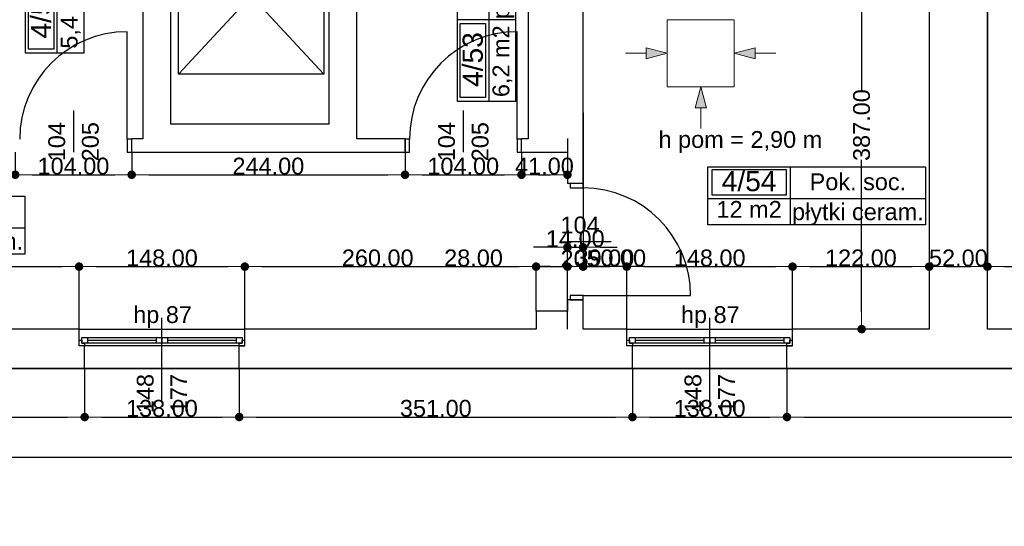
# Model space of a CAD drawing. Header units: millimetres. Extents: x -175445 to -20415, y -559200 to 231527.
# Tile 116 of 256: x -94558 to -85768, y -180731 to -176209. Entities that reach past the tile are written whole.
import ezdxf
from ezdxf.enums import TextEntityAlignment as Align

# ---------------------------------------------------------------- set-up
doc = ezdxf.new("R2010")
doc.units = ezdxf.units.MM
doc.header["$MEASUREMENT"] = 0
for name, color, linetype in [('Drzwi', 7, 'Continuous'), ('Linia', 7, 'Continuous'), ('Obiekt', 7, 'Continuous'), ('Okno', 7, 'Continuous'), ('Polilinia', 7, 'Continuous'), ('Strefa', 9, 'Continuous'), ('Strop', 7, 'Continuous'), ('Słup', 7, 'Continuous'), ('Tekst', 7, 'Continuous'), ('Wymiary', 9, 'Continuous'), ('Ściana', 7, 'Continuous')]:
    doc.layers.add(name, color=color, linetype=linetype)
doc.styles.add('Arial', font='txt')
doc.styles.add('Times new roman', font='txt')
doc.dimstyles.new('GENERATED_STYLE__1', dxfattribs={"dimtxt": 150, "dimasz": 152, "dimexe": 0.18, "dimexo": 0, "dimgap": 0.09, "dimtad": 1, "dimtih": 1, "dimtoh": 1, "dimlfac": 0.1, "dimzin": 0, "dimdsep": 46, "dimtxsty": 'Arial', "dimblk": 'ARROWHEAD_11', "dimblk1": 'ARROWHEAD_11', "dimblk2": 'ARROWHEAD_11', "dimcen": 0.09, "dimclrd": 256, "dimclre": 256, "dimclrt": 256, "dimazin": 0, "dimtfac": 1, "dimtdec": 4, "dimtmove": 0, "dimatfit": 3, "dimfxl": 1, "dimtolj": 1, "dimtzin": 0, "dimarcsym": 0})
doc.dimstyles.new('GENERATED_STYLE__2', dxfattribs={"dimtxt": 150, "dimasz": 152, "dimexe": 0.18, "dimexo": 0, "dimgap": 0.09, "dimtad": 1, "dimlfac": 0.1, "dimzin": 0, "dimdsep": 46, "dimtxsty": 'Arial', "dimblk": 'ARROWHEAD_11', "dimblk1": 'ARROWHEAD_11', "dimblk2": 'ARROWHEAD_11', "dimcen": 0.09, "dimclrd": 256, "dimclre": 256, "dimclrt": 256, "dimazin": 0, "dimtfac": 1, "dimtdec": 4, "dimtmove": 0, "dimatfit": 3, "dimfxl": 1, "dimtolj": 1, "dimtzin": 0, "dimarcsym": 0})

# ---------------------------------------------------------------- blocks, each defined once
blk = doc.blocks.new('Korytarz_4_47_47', base_point=(-95719.8, 17303.7))
at = {"layer": 'Strefa'}
for p, q in [((-96498.9, 17586.5), (-94511.7, 17586.5)), ((-96498.9, 17068), (-96498.9, 17586.5)), ((-95719.8, 17586.5), (-95719.8, 17068)), ((-94511.7, 17586.5), (-94511.7, 17068)), ((-96459.9, 17560.6), (-95758.8, 17560.6)), ((-96459.9, 17334.3), (-96459.9, 17560.6)), ((-95758.8, 17560.6), (-95758.8, 17334.3)), ((-95758.8, 17334.3), (-96459.9, 17334.3)), ((-96498.9, 17303.7), (-94511.7, 17303.7)), ((-94511.7, 17068), (-96498.9, 17068))]:
    blk.add_line(p, q, dxfattribs=at)
at = {"layer": 'Strefa', "style": 'Arial'}
for tag, height, p in [('ROOM_NUMBER', 180, (-96109.3, 17458.6)), ('ROOM_NAME', 150, (-95115.7, 17432.1)), ('ROOM_CALC_AREA', 150, (-96109.3, 17191.6)), ('floor_f', 150, (-95115.7, 17184.6))]:
    blk.add_attdef(tag, text='', height=height, dxfattribs=at).set_placement(p, align=Align.MIDDLE_CENTER)
blk = doc.blocks.new('Magazyn_4_51_51', base_point=(-94222, 19595.6))
at = {"layer": 'Strefa'}
for p, q in [((-94504.9, 18861.6), (-94504.9, 20803.8)), ((-94504.9, 20803.8), (-93986.3, 20803.8)), ((-94222, 18861.6), (-94222, 20803.8)), ((-93986.3, 20803.8), (-93986.3, 18861.6)), ((-94504.9, 19595.6), (-93986.3, 19595.6)), ((-94479, 18898.3), (-94479, 19558.9)), ((-94479, 19558.9), (-94252.7, 19558.9)), ((-94252.7, 19558.9), (-94252.7, 18898.3)), ((-93986.3, 18861.6), (-94504.9, 18861.6)), ((-94252.7, 18898.3), (-94479, 18898.3))]:
    blk.add_line(p, q, dxfattribs=at)
at = {"layer": 'Strefa', "style": 'Arial'}
for tag, height, p in [('ROOM_NAME', 150, (-94363.5, 20186.7)), ('floor_f', 150, (-94116, 20186.7)), ('ROOM_NUMBER', 180, (-94368.2, 19237.4)), ('ROOM_CALC_AREA', 150, (-94116, 19222.6))]:
    blk.add_attdef(tag, text='', height=height, rotation=90, dxfattribs=at).set_placement(p, align=Align.MIDDLE_CENTER)
blk = doc.blocks.new('Korytarz_4_53_53', base_point=(-90367.7, 19163.6))
at = {"layer": 'Strefa'}
for p, q in [((-90650.6, 18429.6), (-90650.6, 20371.8)), ((-90650.6, 20371.8), (-90132, 20371.8)), ((-90367.7, 18429.6), (-90367.7, 20371.8)), ((-90132, 20371.8), (-90132, 18429.6)), ((-90650.6, 19163.6), (-90132, 19163.6)), ((-90624.7, 18466.3), (-90624.7, 19126.9)), ((-90624.7, 19126.9), (-90398.4, 19126.9)), ((-90398.4, 19126.9), (-90398.4, 18466.3)), ((-90398.4, 18466.3), (-90624.7, 18466.3)), ((-90132, 18429.6), (-90650.6, 18429.6))]:
    blk.add_line(p, q, dxfattribs=at)
at = {"layer": 'Strefa', "style": 'Arial'}
for tag, height, p in [('ROOM_NAME', 150, (-90509.2, 19754.7)), ('floor_f', 150, (-90261.7, 19754.7)), ('ROOM_NUMBER', 180, (-90513.9, 18805.4)), ('ROOM_CALC_AREA', 150, (-90261.7, 18790.6))]:
    blk.add_attdef(tag, text='', height=height, rotation=90, dxfattribs=at).set_placement(p, align=Align.MIDDLE_CENTER)
blk = doc.blocks.new('Pok. soc._4_54_54', base_point=(-87679, 17565.7))
at = {"layer": 'Strefa'}
for p, q in [((-88413.1, 17848.6), (-86470.9, 17848.6)), ((-88413.1, 17330), (-88413.1, 17848.6)), ((-87679, 17848.6), (-87679, 17330)), ((-86470.9, 17848.6), (-86470.9, 17330)), ((-88376.4, 17822.7), (-87715.7, 17822.7)), ((-88376.4, 17596.4), (-88376.4, 17822.7)), ((-87715.7, 17822.7), (-87715.7, 17596.4)), ((-87715.7, 17596.4), (-88376.4, 17596.4)), ((-88413.1, 17565.7), (-86470.9, 17565.7)), ((-86470.9, 17330), (-88413.1, 17330))]:
    blk.add_line(p, q, dxfattribs=at)
at = {"layer": 'Strefa', "style": 'Arial'}
for tag, height, p in [('ROOM_NUMBER', 180, (-88046, 17720.7)), ('ROOM_NAME', 150, (-87074.9, 17714.6)), ('ROOM_CALC_AREA', 150, (-88046, 17468.2)), ('floor_f', 150, (-87074.9, 17446.6))]:
    blk.add_attdef(tag, text='', height=height, dxfattribs=at).set_placement(p, align=Align.MIDDLE_CENTER)
blk = doc.blocks.new('ARROWHEAD_11')
at = {"color": 0, "linetype": 'Continuous', "lineweight": 0}
blk.add_line((0, 0), (-1, 0), dxfattribs=at)
at = {"color": 0, "linetype": 'Continuous', "lineweight": 0, "const_width": 0.25, "flags": 128}
blk.add_lwpolyline([(-0.125, 0, 1), (0.125, 0, 1)], format="xyb", close=True, dxfattribs=at)
blk = doc.blocks.new('*D1128')
at = {"layer": 'Defpoints', "color": 0}
for p in [(-94028, -178412.8), (-96098, -178650.6), (-94028, -178970.6)]:
    blk.add_point(p, dxfattribs=at)
at = {"layer": 'Wymiary', "lineweight": -2}
for p, q in [((-96098, -178650.6), (-96098, -178412.6)), ((-95946, -178412.8), (-94180, -178412.8)), ((-94028, -178970.6), (-94028, -178412.6))]:
    blk.add_line(p, q, dxfattribs=at)
at = {"layer": 'Wymiary', "lineweight": -2, "xscale": 152, "yscale": 152, "zscale": 152, "rotation": 180}
blk.add_blockref('ARROWHEAD_11', (-96098, -178412.8), dxfattribs=at)
at = {"layer": 'Wymiary', "lineweight": -2, "xscale": 152, "yscale": 152, "zscale": 152}
blk.add_blockref('ARROWHEAD_11', (-94028, -178412.8), dxfattribs=at)
at = {"layer": 'Wymiary', "lineweight": 13, "insert": (-95063, -178336.1), "char_height": 150, "attachment_point": 5, "style": 'Arial'}
blk.add_mtext('\\A1;207.00', dxfattribs=at)
blk = doc.blocks.new('*D1129')
at = {"layer": 'Defpoints', "color": 0}
for p in [(-92548, -178412.8), (-94028, -178970.6), (-92548, -178970.6)]:
    blk.add_point(p, dxfattribs=at)
at = {"layer": 'Wymiary', "lineweight": -2}
for p, q in [((-94028, -178970.6), (-94028, -178412.6)), ((-93876, -178412.8), (-92700, -178412.8)), ((-92548, -178970.6), (-92548, -178412.6))]:
    blk.add_line(p, q, dxfattribs=at)
at = {"layer": 'Wymiary', "lineweight": -2, "xscale": 152, "yscale": 152, "zscale": 152, "rotation": 180}
blk.add_blockref('ARROWHEAD_11', (-94028, -178412.8), dxfattribs=at)
at = {"layer": 'Wymiary', "lineweight": -2, "xscale": 152, "yscale": 152, "zscale": 152}
blk.add_blockref('ARROWHEAD_11', (-92548, -178412.8), dxfattribs=at)
at = {"layer": 'Wymiary', "lineweight": 13, "insert": (-93288, -178336.1), "char_height": 150, "attachment_point": 5, "style": 'Arial'}
blk.add_mtext('\\A1;148.00', dxfattribs=at)
blk = doc.blocks.new('*D1130')
at = {"layer": 'Defpoints', "color": 0}
for p in [(-89948, -178412.8), (-89948, -178810.6), (-92548, -178970.6)]:
    blk.add_point(p, dxfattribs=at)
at = {"layer": 'Wymiary', "lineweight": -2}
for p, q in [((-92548, -178970.6), (-92548, -178412.6)), ((-92396, -178412.8), (-90100, -178412.8)), ((-89948, -178810.6), (-89948, -178412.6))]:
    blk.add_line(p, q, dxfattribs=at)
at = {"layer": 'Wymiary', "lineweight": -2, "xscale": 152, "yscale": 152, "zscale": 152, "rotation": 180}
blk.add_blockref('ARROWHEAD_11', (-92548, -178412.8), dxfattribs=at)
at = {"layer": 'Wymiary', "lineweight": -2, "xscale": 152, "yscale": 152, "zscale": 152}
blk.add_blockref('ARROWHEAD_11', (-89948, -178412.8), dxfattribs=at)
at = {"layer": 'Wymiary', "lineweight": 13, "insert": (-91361.8, -178336.1), "char_height": 150, "attachment_point": 5, "style": 'Arial'}
blk.add_mtext('\\A1;260.00', dxfattribs=at)
blk = doc.blocks.new('*D1131')
at = {"layer": 'Defpoints', "color": 0}
for p in [(-89668, -178412.8), (-89948, -178810.6), (-89668, -178970.6)]:
    blk.add_point(p, dxfattribs=at)
at = {"layer": 'Wymiary', "lineweight": -2}
for p, q in [((-90760.3, -178412.8), (-90252, -178412.8)), ((-90252, -178412.8), (-90100, -178412.8)), ((-89948, -178810.6), (-89948, -178412.6)), ((-89948, -178412.8), (-89668, -178412.8)), ((-89668, -178970.6), (-89668, -178412.6)), ((-89516, -178412.8), (-89364, -178412.8))]:
    blk.add_line(p, q, dxfattribs=at)
at = {"layer": 'Wymiary', "lineweight": -2, "xscale": 152, "yscale": 152, "zscale": 152}
blk.add_blockref('ARROWHEAD_11', (-89948, -178412.8), dxfattribs=at)
at = {"layer": 'Wymiary', "lineweight": -2, "xscale": 152, "yscale": 152, "zscale": 152, "rotation": 180}
blk.add_blockref('ARROWHEAD_11', (-89668, -178412.8), dxfattribs=at)
at = {"layer": 'Wymiary', "lineweight": 13, "insert": (-90506.2, -178336.1), "char_height": 150, "attachment_point": 5, "style": 'Arial'}
blk.add_mtext('\\A1;28.00', dxfattribs=at)
blk = doc.blocks.new('*D1132')
at = {"layer": 'Defpoints', "color": 0}
for p in [(-89668, -178412.8), (-89668, -178810.6), (-89668, -178970.6)]:
    blk.add_point(p, dxfattribs=at)
at = {"layer": 'Wymiary', "lineweight": -2}
for p, q in [((-89820, -178412.8), (-89972, -178412.8)), ((-89668, -178970.6), (-89668, -178412.6)), ((-89668, -178810.6), (-89668, -178412.6)), ((-89668, -178412.8), (-89668, -178412.8)), ((-89364, -178412.8), (-89516, -178412.8)), ((-88974.8, -178412.8), (-89364, -178412.8))]:
    blk.add_line(p, q, dxfattribs=at)
at = {"layer": 'Wymiary', "lineweight": -2, "xscale": 152, "yscale": 152, "zscale": 152}
blk.add_blockref('ARROWHEAD_11', (-89668, -178412.8), dxfattribs=at)
at = {"layer": 'Wymiary', "lineweight": -2, "xscale": 152, "yscale": 152, "zscale": 152, "rotation": 180}
blk.add_blockref('ARROWHEAD_11', (-89668, -178412.8), dxfattribs=at)
at = {"layer": 'Wymiary', "lineweight": 13, "insert": (-89169.4, -178336.1), "char_height": 150, "attachment_point": 5, "style": 'Arial'}
blk.add_mtext('\\A1;0.00', dxfattribs=at)
blk = doc.blocks.new('*D1133')
at = {"layer": 'Defpoints', "color": 0}
for p in [(-89528, -177035.6), (-89528, -178240.3), (-89668, -178810.6)]:
    blk.add_point(p, dxfattribs=at)
at = {"layer": 'Wymiary', "lineweight": -2}
for p, q in [((-89528, -177035.6), (-89528, -178240.4)), ((-89820, -178240.3), (-89972, -178240.3)), ((-89668, -178810.6), (-89668, -178240.1)), ((-89668, -178240.3), (-89528, -178240.3)), ((-89376, -178240.3), (-89224, -178240.3))]:
    blk.add_line(p, q, dxfattribs=at)
at = {"layer": 'Wymiary', "lineweight": -2, "xscale": 152, "yscale": 152, "zscale": 152}
blk.add_blockref('ARROWHEAD_11', (-89668, -178240.3), dxfattribs=at)
at = {"layer": 'Wymiary', "lineweight": -2, "xscale": 152, "yscale": 152, "zscale": 152, "rotation": 180}
blk.add_blockref('ARROWHEAD_11', (-89528, -178240.3), dxfattribs=at)
at = {"layer": 'Wymiary', "lineweight": 13, "insert": (-89598, -178163.6), "char_height": 150, "attachment_point": 5, "style": 'Arial'}
blk.add_mtext('\\A1;14.00', dxfattribs=at)
blk = doc.blocks.new('*D1134')
at = {"layer": 'Defpoints', "color": 0}
for p in [(-89528, -177035.6), (-89138, -178412.8), (-89138, -178970.6)]:
    blk.add_point(p, dxfattribs=at)
at = {"layer": 'Wymiary', "lineweight": -2}
for p, q in [((-89528, -177035.6), (-89528, -178412.9)), ((-89376, -178412.8), (-89290, -178412.8)), ((-89138, -178970.6), (-89138, -178412.6))]:
    blk.add_line(p, q, dxfattribs=at)
at = {"layer": 'Wymiary', "lineweight": -2, "xscale": 152, "yscale": 152, "zscale": 152, "rotation": 180}
blk.add_blockref('ARROWHEAD_11', (-89528, -178412.8), dxfattribs=at)
at = {"layer": 'Wymiary', "lineweight": -2, "xscale": 152, "yscale": 152, "zscale": 152}
blk.add_blockref('ARROWHEAD_11', (-89138, -178412.8), dxfattribs=at)
at = {"layer": 'Wymiary', "lineweight": 13, "insert": (-89333, -178336), "char_height": 150, "attachment_point": 5, "style": 'Arial'}
blk.add_mtext('\\A1;39.00', dxfattribs=at)
blk = doc.blocks.new('*D1135')
at = {"layer": 'Defpoints', "color": 0}
for p in [(-87658, -178412.8), (-89138, -178970.6), (-87658, -178970.6)]:
    blk.add_point(p, dxfattribs=at)
at = {"layer": 'Wymiary', "lineweight": -2}
for p, q in [((-89138, -178970.6), (-89138, -178412.6)), ((-88986, -178412.8), (-87810, -178412.8)), ((-87658, -178970.6), (-87658, -178412.6))]:
    blk.add_line(p, q, dxfattribs=at)
at = {"layer": 'Wymiary', "lineweight": -2, "xscale": 152, "yscale": 152, "zscale": 152, "rotation": 180}
blk.add_blockref('ARROWHEAD_11', (-89138, -178412.8), dxfattribs=at)
at = {"layer": 'Wymiary', "lineweight": -2, "xscale": 152, "yscale": 152, "zscale": 152}
blk.add_blockref('ARROWHEAD_11', (-87658, -178412.8), dxfattribs=at)
at = {"layer": 'Wymiary', "lineweight": 13, "insert": (-88398, -178336.1), "char_height": 150, "attachment_point": 5, "style": 'Arial'}
blk.add_mtext('\\A1;148.00', dxfattribs=at)
blk = doc.blocks.new('*D1136')
at = {"layer": 'Defpoints', "color": 0}
for p in [(-86438, -173485.6), (-86438, -178412.8), (-87658, -178970.6)]:
    blk.add_point(p, dxfattribs=at)
at = {"layer": 'Wymiary', "lineweight": -2}
for p, q in [((-86438, -173485.6), (-86438, -178412.9)), ((-87658, -178970.6), (-87658, -178412.6)), ((-87506, -178412.8), (-86590, -178412.8))]:
    blk.add_line(p, q, dxfattribs=at)
at = {"layer": 'Wymiary', "lineweight": -2, "xscale": 152, "yscale": 152, "zscale": 152, "rotation": 180}
blk.add_blockref('ARROWHEAD_11', (-87658, -178412.8), dxfattribs=at)
at = {"layer": 'Wymiary', "lineweight": -2, "xscale": 152, "yscale": 152, "zscale": 152}
blk.add_blockref('ARROWHEAD_11', (-86438, -178412.8), dxfattribs=at)
at = {"layer": 'Wymiary', "lineweight": 13, "insert": (-87048, -178336.1), "char_height": 150, "attachment_point": 5, "style": 'Arial'}
blk.add_mtext('\\A1;122.00', dxfattribs=at)
blk = doc.blocks.new('*D1137')
at = {"layer": 'Defpoints', "color": 0}
for p in [(-86438, -173485.6), (-85918, -173485.6), (-85918, -178412.8)]:
    blk.add_point(p, dxfattribs=at)
at = {"layer": 'Wymiary', "lineweight": -2}
for p, q in [((-86438, -173485.6), (-86438, -178412.9)), ((-85918, -173485.6), (-85918, -178412.9)), ((-86286, -178412.8), (-86070, -178412.8))]:
    blk.add_line(p, q, dxfattribs=at)
at = {"layer": 'Wymiary', "lineweight": -2, "xscale": 152, "yscale": 152, "zscale": 152, "rotation": 180}
blk.add_blockref('ARROWHEAD_11', (-86438, -178412.8), dxfattribs=at)
at = {"layer": 'Wymiary', "lineweight": -2, "xscale": 152, "yscale": 152, "zscale": 152}
blk.add_blockref('ARROWHEAD_11', (-85918, -178412.8), dxfattribs=at)
at = {"layer": 'Wymiary', "lineweight": 13, "insert": (-86178, -178336.1), "char_height": 150, "attachment_point": 5, "style": 'Arial'}
blk.add_mtext('\\A1;52.00', dxfattribs=at)
blk = doc.blocks.new('*D1138')
at = {"layer": 'Defpoints', "color": 0}
for p in [(-81638, -171513), (-85918, -173485.6), (-81638, -178412.8)]:
    blk.add_point(p, dxfattribs=at)
at = {"layer": 'Wymiary', "lineweight": -2}
for p, q in [((-81638, -171513), (-81638, -178412.9)), ((-85918, -173485.6), (-85918, -178412.9)), ((-85766, -178412.8), (-81790, -178412.8))]:
    blk.add_line(p, q, dxfattribs=at)
at = {"layer": 'Wymiary', "lineweight": -2, "xscale": 152, "yscale": 152, "zscale": 152, "rotation": 180}
blk.add_blockref('ARROWHEAD_11', (-85918, -178412.8), dxfattribs=at)
at = {"layer": 'Wymiary', "lineweight": -2, "xscale": 152, "yscale": 152, "zscale": 152}
blk.add_blockref('ARROWHEAD_11', (-81638, -178412.8), dxfattribs=at)
at = {"layer": 'Wymiary', "lineweight": 13, "insert": (-83778, -178336.1), "char_height": 150, "attachment_point": 5, "style": 'Arial'}
blk.add_mtext('\\A1;428.00', dxfattribs=at)
blk = doc.blocks.new('*D1397')
at = {"layer": 'Defpoints', "color": 0}
for p in [(-87041.5, -175100.6), (-86438, -175100.6), (-86438, -178970.6)]:
    blk.add_point(p, dxfattribs=at)
at = {"layer": 'Wymiary', "lineweight": -2}
for p, q in [((-86438, -175100.6), (-87041.7, -175100.6)), ((-87041.5, -175252.6), (-87041.5, -176838.3)), ((-87041.5, -178818.6), (-87041.5, -177460.6)), ((-86438, -178970.6), (-87041.7, -178970.6))]:
    blk.add_line(p, q, dxfattribs=at)
at = {"layer": 'Wymiary', "lineweight": -2, "xscale": 152, "yscale": 152, "zscale": 152}
for p, rotation in [((-87041.5, -175100.6), 90), ((-87041.5, -178970.6), 270)]:
    blk.add_blockref('ARROWHEAD_11', p, dxfattribs=dict(at, rotation=rotation))
at = {"layer": 'Wymiary', "lineweight": 13, "insert": (-87041.5, -177149.5), "char_height": 150, "attachment_point": 5, "rotation": 90, "style": 'Arial'}
blk.add_mtext('\\A1;387.00', dxfattribs=at)
blk = doc.blocks.new('*D1449')
at = {"layer": 'Defpoints', "color": 0}
for p in [(-94598, -177390.6), (-93558, -177390.6), (-93558, -177592.8)]:
    blk.add_point(p, dxfattribs=at)
at = {"layer": 'Wymiary', "lineweight": -2}
for p, q in [((-94598, -177390.6), (-94598, -177593)), ((-93558, -177390.6), (-93558, -177593)), ((-94446, -177592.8), (-93710, -177592.8))]:
    blk.add_line(p, q, dxfattribs=at)
at = {"layer": 'Wymiary', "lineweight": -2, "xscale": 152, "yscale": 152, "zscale": 152, "rotation": 180}
blk.add_blockref('ARROWHEAD_11', (-94598, -177592.8), dxfattribs=at)
at = {"layer": 'Wymiary', "lineweight": -2, "xscale": 152, "yscale": 152, "zscale": 152}
blk.add_blockref('ARROWHEAD_11', (-93558, -177592.8), dxfattribs=at)
at = {"layer": 'Wymiary', "lineweight": 13, "insert": (-94078, -177516.1), "char_height": 150, "attachment_point": 5, "style": 'Arial'}
blk.add_mtext('\\A1;104.00', dxfattribs=at)
blk = doc.blocks.new('*D1450')
at = {"layer": 'Defpoints', "color": 0}
for p in [(-93558, -177390.6), (-91118, -177390.6), (-91118, -177592.8)]:
    blk.add_point(p, dxfattribs=at)
at = {"layer": 'Wymiary', "lineweight": -2}
for p, q in [((-93558, -177390.6), (-93558, -177593)), ((-91118, -177390.6), (-91118, -177593)), ((-93406, -177592.8), (-91270, -177592.8))]:
    blk.add_line(p, q, dxfattribs=at)
at = {"layer": 'Wymiary', "lineweight": -2, "xscale": 152, "yscale": 152, "zscale": 152, "rotation": 180}
blk.add_blockref('ARROWHEAD_11', (-93558, -177592.8), dxfattribs=at)
at = {"layer": 'Wymiary', "lineweight": -2, "xscale": 152, "yscale": 152, "zscale": 152}
blk.add_blockref('ARROWHEAD_11', (-91118, -177592.8), dxfattribs=at)
at = {"layer": 'Wymiary', "lineweight": 13, "insert": (-92338, -177516.1), "char_height": 150, "attachment_point": 5, "style": 'Arial'}
blk.add_mtext('\\A1;244.00', dxfattribs=at)
blk = doc.blocks.new('*D1451')
at = {"layer": 'Defpoints', "color": 0}
for p in [(-91118, -177390.6), (-90078, -177390.6), (-90078, -177592.8)]:
    blk.add_point(p, dxfattribs=at)
at = {"layer": 'Wymiary', "lineweight": -2}
for p, q in [((-91118, -177390.6), (-91118, -177593)), ((-90078, -177390.6), (-90078, -177593)), ((-90966, -177592.8), (-90230, -177592.8))]:
    blk.add_line(p, q, dxfattribs=at)
at = {"layer": 'Wymiary', "lineweight": -2, "xscale": 152, "yscale": 152, "zscale": 152, "rotation": 180}
blk.add_blockref('ARROWHEAD_11', (-91118, -177592.8), dxfattribs=at)
at = {"layer": 'Wymiary', "lineweight": -2, "xscale": 152, "yscale": 152, "zscale": 152}
blk.add_blockref('ARROWHEAD_11', (-90078, -177592.8), dxfattribs=at)
at = {"layer": 'Wymiary', "lineweight": 13, "insert": (-90598, -177516.1), "char_height": 150, "attachment_point": 5, "style": 'Arial'}
blk.add_mtext('\\A1;104.00', dxfattribs=at)
blk = doc.blocks.new('*D1452')
at = {"layer": 'Defpoints', "color": 0}
for p in [(-89668, -177270.6), (-90078, -177390.6), (-89668, -177592.8)]:
    blk.add_point(p, dxfattribs=at)
at = {"layer": 'Wymiary', "lineweight": -2}
for p, q in [((-89668, -177270.6), (-89668, -177593)), ((-90078, -177390.6), (-90078, -177593)), ((-89926, -177592.8), (-89820, -177592.8))]:
    blk.add_line(p, q, dxfattribs=at)
at = {"layer": 'Wymiary', "lineweight": -2, "xscale": 152, "yscale": 152, "zscale": 152, "rotation": 180}
blk.add_blockref('ARROWHEAD_11', (-90078, -177592.8), dxfattribs=at)
at = {"layer": 'Wymiary', "lineweight": -2, "xscale": 152, "yscale": 152, "zscale": 152}
blk.add_blockref('ARROWHEAD_11', (-89668, -177592.8), dxfattribs=at)
at = {"layer": 'Wymiary', "lineweight": 13, "insert": (-89873, -177516.1), "char_height": 150, "attachment_point": 5, "style": 'Arial'}
blk.add_mtext('\\A1;41.00', dxfattribs=at)
blk = doc.blocks.new('*D1728')
at = {"layer": 'Defpoints', "color": 0}
for p in [(-93978, -179320.6), (-93978, -179755.3), (-96878, -180450.6)]:
    blk.add_point(p, dxfattribs=at)
at = {"layer": 'Wymiary', "lineweight": -2}
for p, q in [((-93978, -179320.6), (-93978, -179755.4)), ((-96878, -180450.6), (-96878, -179755.1)), ((-96726, -179755.3), (-94130, -179755.3))]:
    blk.add_line(p, q, dxfattribs=at)
at = {"layer": 'Wymiary', "lineweight": -2, "xscale": 152, "yscale": 152, "zscale": 152, "rotation": 180}
blk.add_blockref('ARROWHEAD_11', (-96878, -179755.3), dxfattribs=at)
at = {"layer": 'Wymiary', "lineweight": -2, "xscale": 152, "yscale": 152, "zscale": 152}
blk.add_blockref('ARROWHEAD_11', (-93978, -179755.3), dxfattribs=at)
at = {"layer": 'Wymiary', "lineweight": 13, "insert": (-95428, -179678.6), "char_height": 150, "attachment_point": 5, "style": 'Arial'}
blk.add_mtext('\\A1;290.00', dxfattribs=at)
blk = doc.blocks.new('*D1729')
at = {"layer": 'Defpoints', "color": 0}
for p in [(-93978, -179320.6), (-92598, -179320.6), (-92598, -179755.3)]:
    blk.add_point(p, dxfattribs=at)
at = {"layer": 'Wymiary', "lineweight": -2}
for p, q in [((-93978, -179320.6), (-93978, -179755.4)), ((-92598, -179320.6), (-92598, -179755.4)), ((-93826, -179755.3), (-92750, -179755.3))]:
    blk.add_line(p, q, dxfattribs=at)
at = {"layer": 'Wymiary', "lineweight": -2, "xscale": 152, "yscale": 152, "zscale": 152, "rotation": 180}
blk.add_blockref('ARROWHEAD_11', (-93978, -179755.3), dxfattribs=at)
at = {"layer": 'Wymiary', "lineweight": -2, "xscale": 152, "yscale": 152, "zscale": 152}
blk.add_blockref('ARROWHEAD_11', (-92598, -179755.3), dxfattribs=at)
at = {"layer": 'Wymiary', "lineweight": 13, "insert": (-93288, -179678.5), "char_height": 150, "attachment_point": 5, "style": 'Arial'}
blk.add_mtext('\\A1;138.00', dxfattribs=at)
blk = doc.blocks.new('*D1730')
at = {"layer": 'Defpoints', "color": 0}
for p in [(-92598, -179320.6), (-89088, -179320.6), (-89088, -179755.3)]:
    blk.add_point(p, dxfattribs=at)
at = {"layer": 'Wymiary', "lineweight": -2}
for p, q in [((-92598, -179320.6), (-92598, -179755.4)), ((-89088, -179320.6), (-89088, -179755.4)), ((-92446, -179755.3), (-89240, -179755.3))]:
    blk.add_line(p, q, dxfattribs=at)
at = {"layer": 'Wymiary', "lineweight": -2, "xscale": 152, "yscale": 152, "zscale": 152, "rotation": 180}
blk.add_blockref('ARROWHEAD_11', (-92598, -179755.3), dxfattribs=at)
at = {"layer": 'Wymiary', "lineweight": -2, "xscale": 152, "yscale": 152, "zscale": 152}
blk.add_blockref('ARROWHEAD_11', (-89088, -179755.3), dxfattribs=at)
at = {"layer": 'Wymiary', "lineweight": 13, "insert": (-90843, -179678.5), "char_height": 150, "attachment_point": 5, "style": 'Arial'}
blk.add_mtext('\\A1;351.00', dxfattribs=at)
blk = doc.blocks.new('*D1731')
at = {"layer": 'Defpoints', "color": 0}
for p in [(-89088, -179320.6), (-87708, -179320.6), (-87708, -179755.3)]:
    blk.add_point(p, dxfattribs=at)
at = {"layer": 'Wymiary', "lineweight": -2}
for p, q in [((-89088, -179320.6), (-89088, -179755.4)), ((-87708, -179320.6), (-87708, -179755.4)), ((-88936, -179755.3), (-87860, -179755.3))]:
    blk.add_line(p, q, dxfattribs=at)
at = {"layer": 'Wymiary', "lineweight": -2, "xscale": 152, "yscale": 152, "zscale": 152, "rotation": 180}
blk.add_blockref('ARROWHEAD_11', (-89088, -179755.3), dxfattribs=at)
at = {"layer": 'Wymiary', "lineweight": -2, "xscale": 152, "yscale": 152, "zscale": 152}
blk.add_blockref('ARROWHEAD_11', (-87708, -179755.3), dxfattribs=at)
at = {"layer": 'Wymiary', "lineweight": 13, "insert": (-88398, -179678.5), "char_height": 150, "attachment_point": 5, "style": 'Arial'}
blk.add_mtext('\\A1;138.00', dxfattribs=at)
blk = doc.blocks.new('*D1732')
at = {"layer": 'Defpoints', "color": 0}
for p in [(-87708, -179320.6), (-81278, -179320.6), (-81278, -179755.3)]:
    blk.add_point(p, dxfattribs=at)
at = {"layer": 'Wymiary', "lineweight": -2}
for p, q in [((-87708, -179320.6), (-87708, -179755.4)), ((-81278, -179320.6), (-81278, -179755.4)), ((-87556, -179755.3), (-81430, -179755.3))]:
    blk.add_line(p, q, dxfattribs=at)
at = {"layer": 'Wymiary', "lineweight": -2, "xscale": 152, "yscale": 152, "zscale": 152, "rotation": 180}
blk.add_blockref('ARROWHEAD_11', (-87708, -179755.3), dxfattribs=at)
at = {"layer": 'Wymiary', "lineweight": -2, "xscale": 152, "yscale": 152, "zscale": 152}
blk.add_blockref('ARROWHEAD_11', (-81278, -179755.3), dxfattribs=at)
at = {"layer": 'Wymiary', "lineweight": 13, "insert": (-84493, -179678.5), "char_height": 150, "attachment_point": 5, "style": 'Arial'}
blk.add_mtext('\\A1;643.00', dxfattribs=at)
blk = doc.blocks.new('*D1735')
at = {"layer": 'Defpoints', "color": 0}
for p in [(-67558, -174460.7), (-67558, -180112.2), (-140258, -180730.6)]:
    blk.add_point(p, dxfattribs=at)
at = {"layer": 'Wymiary', "lineweight": -2}
for p, q in [((-67558, -174460.7), (-67558, -180112.4)), ((-140258, -180730.6), (-140258, -180112)), ((-140106, -180112.2), (-67710, -180112.2))]:
    blk.add_line(p, q, dxfattribs=at)
at = {"layer": 'Wymiary', "lineweight": -2, "xscale": 152, "yscale": 152, "zscale": 152, "rotation": 180}
blk.add_blockref('ARROWHEAD_11', (-140258, -180112.2), dxfattribs=at)
at = {"layer": 'Wymiary', "lineweight": -2, "xscale": 152, "yscale": 152, "zscale": 152}
blk.add_blockref('ARROWHEAD_11', (-67558, -180112.2), dxfattribs=at)
at = {"layer": 'Wymiary', "lineweight": 13, "insert": (-103908, -180035.5), "char_height": 150, "attachment_point": 5, "style": 'Arial'}
blk.add_mtext('\\A1;7270.01', dxfattribs=at)

msp = doc.modelspace()

# ---------------------------------------------------------------- hatches: boundary and pattern name
at = {"layer": 'Linia', "linetype": 'Continuous', "lineweight": 13}
for points in [[(-88778.839, -176508.512), (-88965.442, -176458.512), (-88965.442, -176558.512)], [(-88178.039, -176508.512), (-87991.437, -176558.512), (-87991.437, -176458.512)], [(-88477.639, -176808.512), (-88527.39, -176995.181), (-88427.39, -176995.047)]]:
    msp.add_hatch(color=253, dxfattribs=at).paths.add_polyline_path(points)

# ---------------------------------------------------------------- linework, layer by layer
at = {"layer": 'Drzwi', "color": 253}
for p, q in [((-93598.019, -177275.636), (-93598.019, -176315.636)), ((-90118.019, -177275.636), (-90118.019, -176315.636)), ((-93558.019, -177275.636), (-93598.019, -177275.636)), ((-93598.019, -177275.636), (-93598.019, -177390.636)), ((-93558.019, -177390.636), (-93558.019, -177275.636)), ((-93558.019, -177390.636), (-93558.019, -177275.636)), ((-91078.019, -177275.636), (-91118.019, -177275.636)), ((-91118.019, -177275.636), (-91118.019, -177390.636)), ((-91118.019, -177390.636), (-91118.019, -177275.636)), ((-91078.019, -177390.636), (-91078.019, -177275.636)), ((-90078.019, -177275.636), (-90118.019, -177275.636)), ((-90118.019, -177275.636), (-90118.019, -177390.636)), ((-90078.019, -177390.636), (-90078.019, -177275.636)), ((-90078.019, -177390.636), (-90078.019, -177275.636)), ((-93598.019, -177390.636), (-93558.019, -177390.636)), ((-91118.019, -177390.636), (-91078.019, -177390.636)), ((-90118.019, -177390.636), (-90078.019, -177390.636)), ((-89643.019, -177670.636), (-89643.019, -177710.636)), ((-89528.019, -177670.636), (-89643.019, -177670.636)), ((-89528.019, -177670.636), (-89643.019, -177670.636)), ((-89643.019, -177710.636), (-89528.019, -177710.636)), ((-89528.019, -177710.636), (-89528.019, -177670.636)), ((-89528.019, -178670.636), (-89643.019, -178670.636)), ((-89643.019, -178670.636), (-89643.019, -178710.636)), ((-89528.019, -178710.636), (-89528.019, -178670.636)), ((-89528.019, -178670.636), (-88568.019, -178670.636)), ((-89643.019, -178710.636), (-89528.019, -178710.636)), ((-89528.019, -178710.636), (-89643.019, -178710.636))]:
    msp.add_line(p, q, dxfattribs=at)
for centre, start, end in [((-93598.019, -177275.636), 90, 180), ((-90118.019, -177275.636), 90, 180), ((-89528.019, -178670.636), 0, 90)]:
    msp.add_arc(centre, 960, start, end, dxfattribs=at)
at = {"layer": 'Linia', "color": 253, "lineweight": 13}
for p, q in [((-88178.039, -176208.912), (-88778.039, -176208.912)), ((-88778.039, -176208.912), (-88778.039, -176808.112)), ((-88178.039, -176808.112), (-88178.039, -176208.912)), ((-89149.214, -176508.512), (-88965.442, -176508.512)), ((-88778.839, -176508.512), (-88965.442, -176458.512)), ((-88965.442, -176558.512), (-88965.442, -176458.512)), ((-88778.839, -176508.512), (-88965.442, -176558.512)), ((-88178.039, -176508.512), (-87991.437, -176458.512)), ((-88178.039, -176508.512), (-87991.437, -176558.512)), ((-87991.437, -176458.512), (-87991.437, -176558.512)), ((-87807.664, -176508.512), (-87991.437, -176508.512)), ((-88778.039, -176808.912), (-88178.039, -176808.912)), ((-88477.639, -176808.512), (-88527.39, -176995.181)), ((-88477.639, -176808.512), (-88427.39, -176995.047)), ((-88427.39, -176995.047), (-88527.39, -176995.181)), ((-88477.145, -177178.887), (-88477.39, -176995.114))]:
    msp.add_line(p, q, dxfattribs=at)
at = {"layer": 'Obiekt', "color": 253}
for p, q in [((-94078.019, -177019.258), (-94078.019, -177390.636)), ((-90598.019, -177019.258), (-90598.019, -177390.636)), ((-89276.64, -178190.636), (-89668.019, -178190.636)), ((-93288.019, -179620.636), (-93288.019, -178870.636)), ((-88398.019, -179620.636), (-88398.019, -178870.636))]:
    msp.add_line(p, q, dxfattribs=at)
at = {"layer": 'Okno', "color": 253}
for p, q in [((-94028.019, -178970.636), (-92548.019, -178970.636)), ((-89138.019, -178970.636), (-87658.019, -178970.636)), ((-94003.019, -179045.636), (-93953.019, -179045.636)), ((-94003.019, -179095.636), (-94003.019, -179045.636)), ((-93953.019, -179045.636), (-93338.019, -179045.636)), ((-93953.019, -179045.636), (-93953.019, -179095.636)), ((-93953.019, -179045.636), (-93338.019, -179045.636)), ((-93338.019, -179095.636), (-93338.019, -179045.636)), ((-93338.019, -179045.636), (-93288.019, -179045.636)), ((-93288.019, -179045.636), (-93288.019, -179095.636)), ((-93288.019, -179045.636), (-93238.019, -179045.636)), ((-93288.019, -179095.636), (-93288.019, -179045.636)), ((-93238.019, -179045.636), (-92623.019, -179045.636)), ((-93238.019, -179045.636), (-93238.019, -179095.636)), ((-93238.019, -179045.636), (-92623.019, -179045.636)), ((-92623.019, -179095.636), (-92623.019, -179045.636)), ((-92623.019, -179045.636), (-92573.019, -179045.636)), ((-92573.019, -179045.636), (-92573.019, -179095.636)), ((-89113.019, -179045.636), (-89063.019, -179045.636)), ((-89113.019, -179095.636), (-89113.019, -179045.636)), ((-89063.019, -179045.636), (-88448.019, -179045.636)), ((-89063.019, -179045.636), (-89063.019, -179095.636)), ((-89063.019, -179045.636), (-88448.019, -179045.636)), ((-88448.019, -179095.636), (-88448.019, -179045.636)), ((-88448.019, -179045.636), (-88398.019, -179045.636)), ((-88398.019, -179045.636), (-88398.019, -179095.636)), ((-88398.019, -179045.636), (-88348.019, -179045.636)), ((-88398.019, -179095.636), (-88398.019, -179045.636)), ((-88348.019, -179045.636), (-87733.019, -179045.636)), ((-88348.019, -179045.636), (-88348.019, -179095.636)), ((-88348.019, -179045.636), (-87733.019, -179045.636)), ((-87733.019, -179095.636), (-87733.019, -179045.636)), ((-87733.019, -179045.636), (-87683.019, -179045.636)), ((-87683.019, -179045.636), (-87683.019, -179095.636)), ((-94028.019, -179070.636), (-94003.019, -179070.636)), ((-94028.019, -179120.636), (-94028.019, -179070.636)), ((-93978.019, -179120.636), (-94028.019, -179120.636)), ((-93978.019, -179120.636), (-94028.019, -179120.636)), ((-94003.019, -179070.636), (-94003.019, -179095.636)), ((-94003.019, -179095.636), (-93978.019, -179095.636)), ((-93953.019, -179095.636), (-94003.019, -179095.636)), ((-93978.019, -179095.636), (-93978.019, -179120.636)), ((-93288.019, -179120.636), (-93978.019, -179120.636)), ((-93953.019, -179070.636), (-93338.019, -179070.636)), ((-93338.019, -179095.636), (-93953.019, -179095.636)), ((-93288.019, -179095.636), (-93338.019, -179095.636)), ((-93238.019, -179095.636), (-93288.019, -179095.636)), ((-92598.019, -179120.636), (-93288.019, -179120.636)), ((-93238.019, -179070.636), (-92623.019, -179070.636)), ((-92623.019, -179095.636), (-93238.019, -179095.636)), ((-92573.019, -179095.636), (-92623.019, -179095.636)), ((-92598.019, -179120.636), (-92598.019, -179095.636)), ((-92598.019, -179095.636), (-92573.019, -179095.636)), ((-92548.019, -179120.636), (-92598.019, -179120.636)), ((-92598.019, -179120.636), (-92548.019, -179120.636)), ((-92573.019, -179095.636), (-92573.019, -179070.636)), ((-92573.019, -179070.636), (-92548.019, -179070.636)), ((-92548.019, -179120.636), (-92548.019, -179070.636)), ((-89138.019, -179070.636), (-89113.019, -179070.636)), ((-89138.019, -179120.636), (-89138.019, -179070.636)), ((-89088.019, -179120.636), (-89138.019, -179120.636)), ((-89088.019, -179120.636), (-89138.019, -179120.636)), ((-89113.019, -179070.636), (-89113.019, -179095.636)), ((-89113.019, -179095.636), (-89088.019, -179095.636)), ((-89063.019, -179095.636), (-89113.019, -179095.636)), ((-89088.019, -179095.636), (-89088.019, -179120.636)), ((-88398.019, -179120.636), (-89088.019, -179120.636)), ((-89063.019, -179070.636), (-88448.019, -179070.636)), ((-88448.019, -179095.636), (-89063.019, -179095.636)), ((-88398.019, -179095.636), (-88448.019, -179095.636)), ((-88348.019, -179095.636), (-88398.019, -179095.636)), ((-87708.019, -179120.636), (-88398.019, -179120.636)), ((-88348.019, -179070.636), (-87733.019, -179070.636)), ((-87733.019, -179095.636), (-88348.019, -179095.636)), ((-87683.019, -179095.636), (-87733.019, -179095.636)), ((-87708.019, -179120.636), (-87708.019, -179095.636)), ((-87708.019, -179095.636), (-87683.019, -179095.636)), ((-87658.019, -179120.636), (-87708.019, -179120.636)), ((-87708.019, -179120.636), (-87658.019, -179120.636)), ((-87683.019, -179095.636), (-87683.019, -179070.636)), ((-87683.019, -179070.636), (-87658.019, -179070.636)), ((-87658.019, -179120.636), (-87658.019, -179070.636)), ((-93978.019, -179320.636), (-92598.019, -179320.636)), ((-89088.019, -179320.636), (-87708.019, -179320.636))]:
    msp.add_line(p, q, dxfattribs=at)
at = {"layer": 'Polilinia', "color": 253, "flags": 128}
msp.add_lwpolyline([(-93141.429, -175295.674), (-91841.429, -175295.674), (-91841.429, -176695.674), (-93141.429, -176695.674), (-91841.429, -175295.674), (-91841.429, -176695.674), (-93141.429, -176695.674)], close=True, dxfattribs=at)
msp.add_lwpolyline([(-91841.429, -176695.674), (-93141.429, -175295.674)], dxfattribs=at)
at = {"layer": 'Strop', "color": 253, "flags": 128}
msp.add_lwpolyline([(-125806.601, -151285.909, -0.01791801), (-118229.318, -152004.441, -0.00776908), (-114963.359, -152484.403), (-114963.364, -152484.434, -0.034913), (-97147.904, -156667.71, -0.03139835), (-83179.127, -161981.022, -0.00358934), (-81600.813, -162721.346, -0.01554929), (-75154.286, -166178.424, -0.0168287), (-67557.968, -170885.339), (-67557.968, -174624.675), (-74808.018, -174624.675), (-74808.018, -179320.636), (-96528.019, -179320.636), (-96528.019, -180730.636), (-140258.019, -180730.636)], format="xyb", dxfattribs=at)
at = {"layer": 'Słup', "color": 253}
for p, q in [((-90018.019, -174360.636), (-90018.019, -177270.636)), ((-89948.019, -178810.636), (-89948.019, -178970.636)), ((-89668.019, -178810.636), (-89948.019, -178810.636))]:
    msp.add_line(p, q, dxfattribs=at)
at = {"layer": 'Ściana', "color": 253}
for p, q in [((-93558.019, -177275.636), (-93558.019, -177270.636)), ((-93558.019, -177390.636), (-93558.019, -177275.636)), ((-91118.019, -177275.636), (-91118.019, -177270.636)), ((-91118.019, -177390.636), (-91118.019, -177275.636)), ((-90078.019, -177275.636), (-90078.019, -177270.636)), ((-90078.019, -177390.636), (-90078.019, -177275.636)), ((-89643.019, -177670.636), (-89668.019, -177670.636)), ((-89528.019, -177670.636), (-89643.019, -177670.636)), ((-89643.019, -178710.636), (-89668.019, -178710.636)), ((-89528.019, -178710.636), (-89643.019, -178710.636)), ((-94028.019, -179070.636), (-94028.019, -178970.636)), ((-92548.019, -179070.636), (-92548.019, -178970.636)), ((-89138.019, -179070.636), (-89138.019, -178970.636)), ((-87658.019, -179070.636), (-87658.019, -178970.636)), ((-94028.019, -179120.636), (-94028.019, -179070.636)), ((-93978.019, -179120.636), (-94028.019, -179120.636)), ((-93978.019, -179320.636), (-93978.019, -179120.636)), ((-92598.019, -179320.636), (-92598.019, -179120.636)), ((-92598.019, -179120.636), (-92548.019, -179120.636)), ((-92548.019, -179120.636), (-92548.019, -179070.636)), ((-89138.019, -179120.636), (-89138.019, -179070.636)), ((-89088.019, -179120.636), (-89138.019, -179120.636)), ((-89088.019, -179320.636), (-89088.019, -179120.636)), ((-87708.019, -179320.636), (-87708.019, -179120.636)), ((-87708.019, -179120.636), (-87658.019, -179120.636)), ((-87658.019, -179120.636), (-87658.019, -179070.636))]:
    msp.add_line(p, q, dxfattribs=at)
at = {"layer": 'Ściana', "color": 253, "flags": 128}
for points in [[(-85918.019, -178970.636), (-85918.019, -167660.636)], [(-91548.019, -177270.636), (-91548.019, -174970.636)], [(-93458.019, -175050.636), (-93458.019, -177270.636)], [(-89528.019, -177670.636), (-89528.019, -175100.636)], [(-86438.019, -175100.636), (-86438.019, -178970.636)], [(-93208.019, -177140.636), (-93208.019, -175220.636)], [(-91798.019, -175220.636), (-91798.019, -177140.636)], [(-91798.019, -177140.636), (-93208.019, -177140.636)], [(-93458.019, -177270.636), (-93558.019, -177270.636)], [(-91118.019, -177270.636), (-91548.019, -177270.636)], [(-90018.019, -177270.636), (-90078.019, -177270.636)], [(-93558.019, -177390.636), (-93458.019, -177390.636)], [(-93458.019, -177390.636), (-91548.019, -177390.636)], [(-91548.019, -177390.636), (-91118.019, -177390.636)], [(-90078.019, -177390.636), (-89668.019, -177390.636)], [(-89668.019, -177390.636), (-89668.019, -177670.636)], [(-89668.019, -178710.636), (-89668.019, -178810.636)], [(-89528.019, -178970.636), (-89528.019, -178710.636)], [(-94028.019, -178970.636), (-96098.019, -178970.636)], [(-89948.019, -178970.636), (-92548.019, -178970.636)], [(-89138.019, -178970.636), (-89528.019, -178970.636)], [(-86438.019, -178970.636), (-87658.019, -178970.636)], [(-81638.018, -178970.636), (-85918.019, -178970.636)], [(-97508.019, -179320.636), (-93978.019, -179320.636)], [(-92598.019, -179320.636), (-89088.019, -179320.636)], [(-87708.019, -179320.636), (-81278.018, -179320.636)]]:
    msp.add_lwpolyline(points, dxfattribs=at)

# ---------------------------------------------------------------- block references
at = {"layer": 'Strefa', "color": 253}
ref = msp.add_blockref('Magazyn_4_51_51', (-94222.025, -175774.306), dxfattribs=at)
ref.add_attrib('ROOM_NAME', 'Magazyn', dxfattribs={"color": 7, "height": 150, "rotation": 90, "style": 'Arial'}).set_placement((-94363.453, -175183.251), align=Align.MIDDLE_CENTER)
ref.add_attrib('ROOM_NUMBER', '4/51', dxfattribs={"color": 7, "height": 180, "rotation": 90, "style": 'Arial'}).set_placement((-94368.168, -176132.522), align=Align.MIDDLE_CENTER)
ref.add_attrib('ROOM_CALC_AREA', '5,4 m2', dxfattribs={"color": 7, "height": 150, "rotation": 90, "style": 'Arial'}).set_placement((-94115.953, -176147.309), align=Align.MIDDLE_CENTER)
ref.add_attrib('floor_f', 'płytki ceram.', dxfattribs={"color": 7, "height": 150, "rotation": 90, "style": 'Arial'}).set_placement((-94115.953, -175183.251), align=Align.MIDDLE_CENTER)
ref = msp.add_blockref('Korytarz_4_53_53', (-90367.728, -176206.338), dxfattribs=at)
ref.add_attrib('ROOM_NAME', 'Korytarz', dxfattribs={"color": 7, "height": 150, "rotation": 90, "style": 'Arial'}).set_placement((-90509.157, -175615.283), align=Align.MIDDLE_CENTER)
ref.add_attrib('ROOM_NUMBER', '4/53', dxfattribs={"color": 7, "height": 180, "rotation": 90, "style": 'Arial'}).set_placement((-90513.871, -176564.554), align=Align.MIDDLE_CENTER)
ref.add_attrib('ROOM_CALC_AREA', '6,2 m2', dxfattribs={"color": 7, "height": 150, "rotation": 90, "style": 'Arial'}).set_placement((-90261.657, -176579.341), align=Align.MIDDLE_CENTER)
ref.add_attrib('floor_f', 'płytki ceram.', dxfattribs={"color": 7, "height": 150, "rotation": 90, "style": 'Arial'}).set_placement((-90261.657, -175615.283), align=Align.MIDDLE_CENTER)
ref = msp.add_blockref('Pok. soc._4_54_54', (-87679.029, -177804.212), dxfattribs=at)
ref.add_attrib('ROOM_NAME', 'Pok. soc.', dxfattribs={"color": 7, "height": 150, "style": 'Arial'}).set_placement((-87074.945, -177655.394), align=Align.MIDDLE_CENTER)
ref.add_attrib('ROOM_NUMBER', '4/54', dxfattribs={"color": 7, "height": 180, "style": 'Arial'}).set_placement((-88046.049, -177649.264), align=Align.MIDDLE_CENTER)
ref.add_attrib('ROOM_CALC_AREA', '12 m2', dxfattribs={"color": 7, "height": 150, "style": 'Arial'}).set_placement((-88046.049, -177901.712), align=Align.MIDDLE_CENTER)
ref.add_attrib('floor_f', 'płytki ceram.', dxfattribs={"color": 7, "height": 150, "style": 'Arial'}).set_placement((-87074.945, -177923.312), align=Align.MIDDLE_CENTER)
ref = msp.add_blockref('Korytarz_4_47_47', (-95719.819, -178066.272), dxfattribs=at)
ref.add_attrib('ROOM_NAME', 'Korytarz', dxfattribs={"color": 7, "height": 150, "style": 'Arial'}).set_placement((-95115.735, -177937.872), align=Align.MIDDLE_CENTER)
ref.add_attrib('ROOM_NUMBER', '4/47', dxfattribs={"color": 7, "height": 180, "style": 'Arial'}).set_placement((-96109.339, -177911.325), align=Align.MIDDLE_CENTER)
ref.add_attrib('ROOM_CALC_AREA', '17,9 m2', dxfattribs={"color": 7, "height": 150, "style": 'Arial'}).set_placement((-96109.339, -178178.327), align=Align.MIDDLE_CENTER)
ref.add_attrib('floor_f', 'płytki ceram.', dxfattribs={"color": 7, "height": 150, "style": 'Arial'}).set_placement((-95115.735, -178185.372), align=Align.MIDDLE_CENTER)

# ---------------------------------------------------------------- texts
at = {"layer": 'Obiekt', "color": 253, "char_height": 150, "attachment_point": 7, "rotation": 90, "style": 'Arial'}
for s, insert in [('\\A1;{\\fArial|b0|i0|c238|p38;104}', (-94150.55, -177472.296)), ('\\A1;{\\fArial|b0|i0|c238|p38;205}', (-93850.55, -177472.296)), ('\\A1;{\\fArial|b0|i0|c238|p38;104}', (-90670.55, -177472.296)), ('\\A1;{\\fArial|b0|i0|c238|p38;205}', (-90370.55, -177472.296)), ('\\A1;{\\fArial|b0|i0|c238|p38;148}', (-93360.55, -179720.636)), ('\\A1;{\\fArial|b0|i0|c238|p38;177}', (-93063.019, -179720.636)), ('\\A1;{\\fArial|b0|i0|c238|p38;148}', (-88470.55, -179720.636)), ('\\A1;{\\fArial|b0|i0|c238|p38;177}', (-88173.019, -179720.636))]:
    msp.add_mtext(s, dxfattribs=dict(at, insert=insert))
at = {"layer": 'Obiekt', "color": 253, "char_height": 150, "attachment_point": 7, "style": 'Arial'}
for s, insert in [('\\A1;{\\fArial|b0|i0|c238|p38;104}', (-89729.679, -178118.104)), ('\\A1;{\\fArial|b0|i0|c238|p38;205}', (-89729.679, -178418.104)), ('\\A1;{\\fArial|b0|i0|c238|p38;hp 87}', (-93544.476, -178961.47)), ('\\A1;{\\fArial|b0|i0|c238|p38;hp 87}', (-88654.476, -178961.47))]:
    msp.add_mtext(s, dxfattribs=dict(at, insert=insert))
at = {"layer": 'Tekst', "color": 253, "insert": (-88123.869, -177202.764), "char_height": 150, "attachment_point": 2, "style": 'Times new roman'}
msp.add_mtext('\\A1;{\\fArial|b0|i0|c0|p38;h pom = 2,90 m}', dxfattribs=at)

# ---------------------------------------------------------------- dimensions: what is measured, and where the dimension line sits
at = {"layer": 'Wymiary', "color": 8, "lineweight": 13}
for base, p1, p2, picture, middle in [((-81638.018, -178412.768), (-85918.019, -173485.636), (-81638.018, -171512.982), '*D1138', (-83778.019, -178412.768)), ((-86438.019, -178412.768), (-87658.019, -178970.636), (-86438.019, -173485.636), '*D1136', (-87048.019, -178412.768)), ((-85918.019, -178412.768), (-86438.019, -173485.636), (-85918.019, -173485.636), '*D1137', (-86178.019, -178412.768)), ((-67557.968, -180112.207), (-140258.019, -180730.636), (-67557.968, -174460.715), '*D1735', (-103907.994, -180112.207)), ((-89528.019, -178240.268), (-89668.019, -178810.636), (-89528.019, -177035.636), '*D1133', (-89598.019, -178240.268)), ((-89138.019, -178412.768), (-89528.019, -177035.636), (-89138.019, -178970.636), '*D1134', (-89333.019, -178412.768)), ((-89668.019, -177592.777), (-90078.019, -177390.636), (-89668.019, -177270.636), '*D1452', (-89873.019, -177592.777)), ((-93558.019, -177592.777), (-94598.019, -177390.636), (-93558.019, -177390.636), '*D1449', (-94078.019, -177592.777)), ((-91118.019, -177592.777), (-93558.019, -177390.636), (-91118.019, -177390.636), '*D1450', (-92338.019, -177592.777)), ((-90078.019, -177592.777), (-91118.019, -177390.636), (-90078.019, -177390.636), '*D1451', (-90598.019, -177592.777)), ((-94028.019, -178412.768), (-96098.019, -178650.636), (-94028.019, -178970.636), '*D1128', (-95063.019, -178412.768)), ((-92548.019, -178412.768), (-94028.019, -178970.636), (-92548.019, -178970.636), '*D1129', (-93288.019, -178412.768)), ((-89948.019, -178412.768), (-92548.019, -178970.636), (-89948.019, -178810.636), '*D1130', (-91361.848, -178412.768)), ((-89668.019, -178412.768), (-89948.019, -178810.636), (-89668.019, -178970.636), '*D1131', (-90506.219, -178412.768)), ((-89668.018741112, -178412.768002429), (-89668.018741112, -178970.635763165), (-89668.018741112, -178810.635763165), '*D1132', (-89169.368713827, -178412.768002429)), ((-87658.019, -178412.768), (-89138.019, -178970.636), (-87658.019, -178970.636), '*D1135', (-88398.019, -178412.768)), ((-93978.019, -179755.251), (-96878.019, -180450.636), (-93978.019, -179320.636), '*D1728', (-95428.019, -179755.251)), ((-92598.019, -179755.251), (-93978.019, -179320.636), (-92598.019, -179320.636), '*D1729', (-93288.019, -179755.251)), ((-89088.019, -179755.251), (-92598.019, -179320.636), (-89088.019, -179320.636), '*D1730', (-90843.019, -179755.251)), ((-87708.019, -179755.251), (-89088.019, -179320.636), (-87708.019, -179320.636), '*D1731', (-88398.019, -179755.251)), ((-81278.018, -179755.251), (-87708.019, -179320.636), (-81278.018, -179320.636), '*D1732', (-84493.019, -179755.251))]:
    dim = msp.add_linear_dim(base=base, p1=p1, p2=p2, dimstyle='GENERATED_STYLE__1', dxfattribs=at)
    dim.commit()
    dim.dimension.update_dxf_attribs({"geometry": picture, "text_midpoint": middle, "dimtype": 160})
dim = msp.add_linear_dim(base=(-87041.494, -175100.636), p1=(-86438.019, -178970.636), p2=(-86438.019, -175100.636), angle=90, dimstyle='GENERATED_STYLE__2', dxfattribs=at)
dim.commit()
dim.dimension.update_dxf_attribs({"geometry": '*D1397', "text_midpoint": (-87041.494, -177149.465), "dimtype": 160, "text_rotation": 90})

doc.saveas('drawing.dxf')
